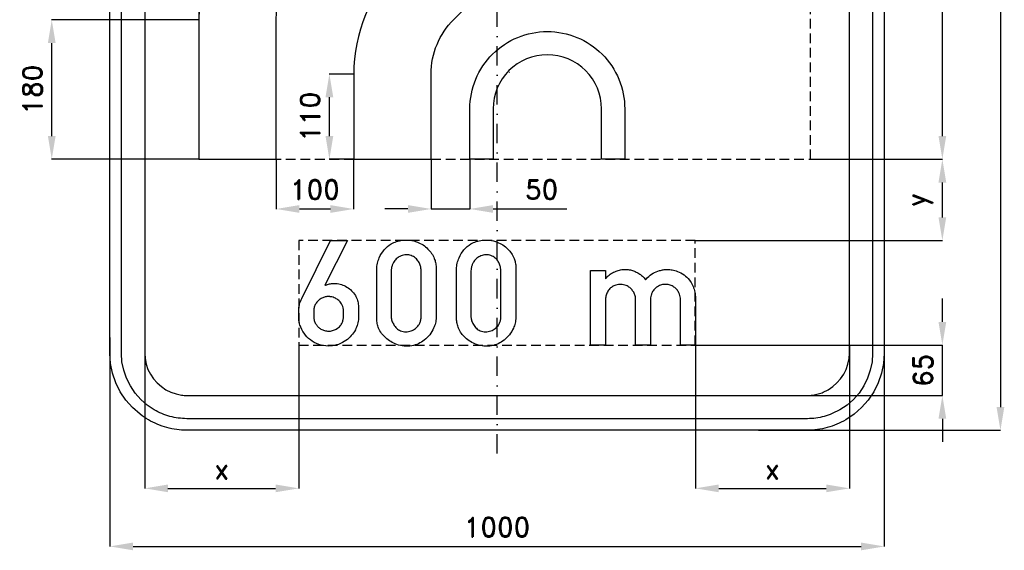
# Model space of a CAD drawing. Header units: millimetres. Extents: x -691 to 655, y -905 to 1016.
# Tile 1 of 2: x -616 to 655, y -905 to -220. Entities that reach past the tile are written whole.
import ezdxf

# ---------------------------------------------------------------- set-up
doc = ezdxf.new("R2010")
doc.units = ezdxf.units.MM
doc.header["$LTSCALE"] = 5
doc.linetypes.add('ČERCHOVANÁX2', pattern=[2, 1, -0.5, 0, -0.5])
doc.linetypes.add('ČÁRKOVANÁX2', pattern=[1.5, 1, -0.5])
doc.layers.add('Kóty', color=2, linetype='Continuous')
doc.layers.add('Značka', color=7, linetype='Continuous')
doc.styles.get("Standard").update_dxf_attribs({"font": 'romand.shx', "height": 25})
doc.dimstyles.get("Standard").update_dxf_attribs({"dimtxt": 25, "dimasz": 30, "dimexe": 0.18, "dimexo": 0.0625, "dimgap": 12.5, "dimtad": 1, "dimdec": 0, "dimzin": 0, "dimdsep": 46, "dimtxsty": 'Standard', "dimcen": 0.09, "dimadec": 0, "dimazin": 0, "dimtfac": 1, "dimtdec": 0, "dimtofl": 0, "dimtmove": 0, "dimatfit": 3, "dimfxl": 1, "dimtolj": 1, "dimtzin": 0, "dimarcsym": 0})

# ---------------------------------------------------------------- blocks, each defined once
blk = doc.blocks.new('*D0')
at = {"layer": 'Defpoints', "color": 0, "transparency": 16777216}
for p in [(-500, -630.3), (500, -630.3), (500, -900)]:
    blk.add_point(p, dxfattribs=at)
at = {"layer": 'Kóty', "color": 0, "lineweight": -2, "transparency": 16777216}
for p, q in [((-500, -630.3), (-500, -900.2)), ((500, -630.3), (500, -900.2)), ((-470, -900), (470, -900))]:
    blk.add_line(p, q, dxfattribs=at)
at = {"layer": 'Kóty', "color": 0, "transparency": 16777216}
for points in [[(-470, -895), (-470, -905), (-500, -900)], [(470, -895), (470, -905), (500, -900)]]:
    blk.add_solid(points, dxfattribs=at)
at = {"layer": 'Kóty', "color": 0, "transparency": 16777216, "insert": (0, -875), "char_height": 25, "attachment_point": 5}
blk.add_mtext('\\A1;1000', dxfattribs=at)
blk = doc.blocks.new('*D1')
at = {"layer": 'Defpoints', "color": 0, "transparency": 16777216}
for p in [(256.1, -640), (575, -640), (350.1, -705)]:
    blk.add_point(p, dxfattribs=at)
at = {"layer": 'Kóty', "color": 0, "lineweight": -2, "transparency": 16777216}
for p, q in [((575, -610), (575, -580)), ((256.2, -640), (575.2, -640)), ((350.2, -705), (575.2, -705)), ((575, -735), (575, -765))]:
    blk.add_line(p, q, dxfattribs=at)
at = {"layer": 'Kóty', "color": 0, "transparency": 16777216}
for points in [[(570, -610), (580, -610), (575, -640)], [(570, -735), (580, -735), (575, -705)]]:
    blk.add_solid(points, dxfattribs=at)
at = {"layer": 'Kóty', "color": 0, "transparency": 16777216, "insert": (550, -672.5), "char_height": 25, "attachment_point": 5, "rotation": 90}
blk.add_mtext('\\A1;65', dxfattribs=at)
blk = doc.blocks.new('*D2')
at = {"layer": 'Defpoints', "color": 0, "transparency": 16777216}
for p in [(368.1, 750), (337.4, -750), (650, -750)]:
    blk.add_point(p, dxfattribs=at)
at = {"layer": 'Kóty', "color": 0, "lineweight": -2, "transparency": 16777216}
for p, q in [((368.2, 750), (650.2, 750)), ((650, 720), (650, -720)), ((337.5, -750), (650.2, -750))]:
    blk.add_line(p, q, dxfattribs=at)
at = {"layer": 'Kóty', "color": 0, "transparency": 16777216}
for points in [[(645, 720), (655, 720), (650, 750)], [(645, -720), (655, -720), (650, -750)]]:
    blk.add_solid(points, dxfattribs=at)
at = {"layer": 'Kóty', "color": 0, "transparency": 16777216, "insert": (625, 0), "char_height": 25, "attachment_point": 5, "rotation": 90}
blk.add_mtext('\\A1;1500', dxfattribs=at)
blk = doc.blocks.new('*D4')
at = {"layer": 'Defpoints', "color": 0, "transparency": 16777216}
for p in [(-575, -220), (-385.1, -220), (-385.1, -400)]:
    blk.add_point(p, dxfattribs=at)
at = {"layer": 'Kóty', "color": 0, "lineweight": -2, "transparency": 16777216}
for p, q in [((-385.2, -220), (-575.2, -220)), ((-575, -370), (-575, -250)), ((-385.2, -400), (-575.2, -400))]:
    blk.add_line(p, q, dxfattribs=at)
at = {"layer": 'Kóty', "color": 0, "transparency": 16777216}
for points in [[(-580, -250), (-570, -250), (-575, -220)], [(-580, -370), (-570, -370), (-575, -400)]]:
    blk.add_solid(points, dxfattribs=at)
at = {"layer": 'Kóty', "color": 0, "transparency": 16777216, "insert": (-600, -310), "char_height": 25, "attachment_point": 5, "rotation": 90}
blk.add_mtext('\\A1;180', dxfattribs=at)
blk = doc.blocks.new('*D5')
at = {"layer": 'Defpoints', "color": 0, "transparency": 16777216}
for p in [(-216.5, -290), (-185.1, -290), (-185.1, -400)]:
    blk.add_point(p, dxfattribs=at)
at = {"layer": 'Kóty', "color": 0, "lineweight": -2, "transparency": 16777216}
for p, q in [((-185.2, -290), (-216.7, -290)), ((-216.5, -370), (-216.5, -320)), ((-185.2, -400), (-216.7, -400))]:
    blk.add_line(p, q, dxfattribs=at)
at = {"layer": 'Kóty', "color": 0, "transparency": 16777216}
for points in [[(-221.5, -320), (-211.5, -320), (-216.5, -290)], [(-221.5, -370), (-211.5, -370), (-216.5, -400)]]:
    blk.add_solid(points, dxfattribs=at)
at = {"layer": 'Kóty', "color": 0, "transparency": 16777216, "insert": (-241.5, -345), "char_height": 25, "attachment_point": 5, "rotation": 90}
blk.add_mtext('\\A1;110', dxfattribs=at)
blk = doc.blocks.new('*D6')
at = {"layer": 'Defpoints', "color": 0, "transparency": 16777216}
for p in [(-285.1, -400), (-185.2, -400), (-185.2, -464.2)]:
    blk.add_point(p, dxfattribs=at)
at = {"layer": 'Kóty', "color": 0, "lineweight": -2, "transparency": 16777216}
for p, q in [((-285.1, -400.1), (-285.1, -464.4)), ((-185.2, -400.1), (-185.2, -464.4)), ((-255.1, -464.2), (-215.2, -464.2))]:
    blk.add_line(p, q, dxfattribs=at)
at = {"layer": 'Kóty', "color": 0, "transparency": 16777216}
for points in [[(-255.1, -459.2), (-255.1, -469.2), (-285.1, -464.2)], [(-215.2, -459.2), (-215.2, -469.2), (-185.2, -464.2)]]:
    blk.add_solid(points, dxfattribs=at)
at = {"layer": 'Kóty', "color": 0, "transparency": 16777216, "insert": (-235.2, -439.2), "char_height": 25, "attachment_point": 5}
blk.add_mtext('\\A1;100', dxfattribs=at)
blk = doc.blocks.new('*D7')
at = {"layer": 'Defpoints', "color": 0, "transparency": 16777216}
for p in [(-85.1, -400), (-35.1, -400), (-35.1, -464.2)]:
    blk.add_point(p, dxfattribs=at)
at = {"layer": 'Kóty', "color": 0, "lineweight": -2, "transparency": 16777216}
for p, q in [((-85.1, -400.1), (-85.1, -464.4)), ((-35.1, -400.1), (-35.1, -464.4)), ((-115.1, -464.2), (-145.1, -464.2)), ((-5.1, -464.2), (90.3, -464.2))]:
    blk.add_line(p, q, dxfattribs=at)
at = {"layer": 'Kóty', "color": 0, "transparency": 16777216}
for points in [[(-115.1, -459.2), (-115.1, -469.2), (-85.1, -464.2)], [(-5.1, -459.2), (-5.1, -469.2), (-35.1, -464.2)]]:
    blk.add_solid(points, dxfattribs=at)
at = {"layer": 'Kóty', "color": 0, "transparency": 16777216, "insert": (57.6, -439.2), "char_height": 25, "attachment_point": 5}
blk.add_mtext('\\A1;50', dxfattribs=at)
blk = doc.blocks.new('*D15')
at = {"layer": 'Defpoints', "color": 0, "transparency": 16777216}
for p in [(404.9, -400), (575, -400), (256, -505)]:
    blk.add_point(p, dxfattribs=at)
at = {"layer": 'Kóty', "color": 0, "lineweight": -2, "transparency": 16777216}
for p, q in [((404.9, -400), (575.2, -400)), ((575, -475), (575, -430)), ((256.1, -505), (575.2, -505))]:
    blk.add_line(p, q, dxfattribs=at)
at = {"layer": 'Kóty', "color": 0, "transparency": 16777216}
for points in [[(570, -430), (580, -430), (575, -400)], [(570, -475), (580, -475), (575, -505)]]:
    blk.add_solid(points, dxfattribs=at)
at = {"layer": 'Kóty', "color": 0, "transparency": 16777216, "insert": (545.8, -452.5), "char_height": 25, "attachment_point": 5, "rotation": 90}
blk.add_mtext('\\A1;y', dxfattribs=at)
blk = doc.blocks.new('*D20')
at = {"layer": 'Defpoints', "color": 0, "transparency": 16777216}
for p in [(-256.029, -639.986), (-455, -650), (-256.029, -825)]:
    blk.add_point(p, dxfattribs=at)
at = {"layer": 'Kóty', "color": 0, "lineweight": -2, "transparency": 16777216}
for p, q in [((-256.029, -640.0485), (-256.029, -825.18)), ((-455, -650.0625), (-455, -825.18)), ((-425, -825), (-286.029, -825))]:
    blk.add_line(p, q, dxfattribs=at)
at = {"layer": 'Kóty', "color": 0, "transparency": 16777216}
for points in [[(-425, -820), (-425, -830), (-455, -825)], [(-286.029, -820), (-286.029, -830), (-256.029, -825)]]:
    blk.add_solid(points, dxfattribs=at)
at = {"layer": 'Kóty', "color": 0, "transparency": 16777216, "insert": (-355.5145, -800), "char_height": 25, "attachment_point": 5}
blk.add_mtext('\\A1;x', dxfattribs=at)
blk = doc.blocks.new('*D21')
at = {"layer": 'Defpoints', "color": 0, "transparency": 16777216}
for p in [(256.1615, -640.0485), (455, -640.0485), (455, -825)]:
    blk.add_point(p, dxfattribs=at)
at = {"layer": 'Kóty', "color": 0, "lineweight": -2, "transparency": 16777216}
for p, q in [((256.1615, -640.111), (256.1615, -825.18)), ((455, -640.111), (455, -825.18)), ((286.1615, -825), (425, -825))]:
    blk.add_line(p, q, dxfattribs=at)
at = {"layer": 'Kóty', "color": 0, "transparency": 16777216}
for points in [[(286.1615, -820), (286.1615, -830), (256.1615, -825)], [(425, -820), (425, -830), (455, -825)]]:
    blk.add_solid(points, dxfattribs=at)
at = {"layer": 'Kóty', "color": 0, "transparency": 16777216, "insert": (355.58075, -800), "char_height": 25, "attachment_point": 5}
blk.add_mtext('\\A1;x', dxfattribs=at)
blk = doc.blocks.new('*D23')
at = {"layer": 'Defpoints', "color": 0, "transparency": 16777216}
for p in [(404.9, 600), (575, 600), (404.9, -400)]:
    blk.add_point(p, dxfattribs=at)
at = {"layer": 'Kóty', "color": 0, "lineweight": -2, "transparency": 16777216}
for p, q in [((405, 600), (575.2, 600)), ((575, -370), (575, 570)), ((405, -400), (575.2, -400))]:
    blk.add_line(p, q, dxfattribs=at)
at = {"layer": 'Kóty', "color": 0, "transparency": 16777216}
for points in [[(570, 570), (580, 570), (575, 600)], [(570, -370), (580, -370), (575, -400)]]:
    blk.add_solid(points, dxfattribs=at)
at = {"layer": 'Kóty', "color": 0, "transparency": 16777216, "insert": (550, 100), "char_height": 25, "attachment_point": 5, "rotation": 90}
blk.add_mtext('\\A1;1000', dxfattribs=at)

msp = doc.modelspace()

# ---------------------------------------------------------------- linework, layer by layer
at = {"layer": 'Kóty'}
for p, q in [((15.8, -287.5), (16, -287.5)), ((15.9, -287.6), (15.9, -287.4))]:
    msp.add_line(p, q, dxfattribs=at)
for points in [[(-85.1, -464.2), (-35.1, -464.2)], [(575, -705), (575, -640)]]:
    msp.add_lwpolyline(points, dxfattribs=at)
at = {"layer": 'Značka', "color": 6, "linetype": 'ČERCHOVANÁX2', "ltscale": 5}
msp.add_lwpolyline([(0, -780), (0, 780)], dxfattribs=at)
msp.add_lwpolyline([(0, -780), (0, 780)], dxfattribs=at)
at = {"layer": 'Značka', "color": 5}
for points in [[(-400, -750), (-400.4, -750), (-400.8, -750, -0.032179), (-413.7, -749.1, -0.035424), (-426.4, -746.5, -0.036246), (-438.7, -742.3, -0.034396), (-450.2, -736.5, -0.033694), (-461, -729.3), (-470.7, -720.7), (-479.3, -711), (-486.5, -700.2), (-492.3, -688.7), (-496.5, -676.4), (-499.1, -663.7), (-500, -650.8), (-500, -650.4), (-500, -650), (-500, 650)], [(-400, -735), (-400.3, -735), (-400.7, -735, -0.032173), (-411.6, -734.2, -0.035444), (-422.4, -732, -0.036258), (-432.9, -728.5, -0.034455), (-442.7, -723.5), (-451.9, -717.4), (-460.1, -710.1), (-467.4, -701.9), (-473.5, -692.7), (-478.4, -682.9), (-482, -672.4), (-484.3, -661.6), (-485, -650.7), (-485, -650.3), (-485, -650), (-485, 650)], [(-455, 650), (-455, -650), (-455, -650.2), (-455, -650.4), (-454.5, -657.5), (-453, -664.5), (-450.8, -671.3), (-447.6, -677.6), (-443.6, -683.6), (-438.9, -688.9), (-433.5, -693.6), (-427.6, -697.6), (-421.3, -700.7), (-414.5, -703.1, 0.034136), (-407.5, -704.5, 0.036757), (-400.4, -705), (-400.2, -705), (-400, -705)], [(500, 650), (500, -650), (500, -650.4), (500, -650.8), (499.1, -663.7), (496.5, -676.4), (492.3, -688.7), (486.5, -700.2), (479.3, -711), (470.7, -720.7), (461, -729.3), (450.2, -736.5, -0.034044), (438.6, -742.3, -0.033376), (426.4, -746.5, -0.034135), (413.7, -749.1, -0.036747), (400.8, -750), (400.4, -750), (400, -750), (-400, -750)], [(-400, -705), (400, -705), (400.2, -705), (400.4, -705, 0.032183), (407.5, -704.5, 0.035436), (414.5, -703.1, 0.036251), (421.3, -700.8), (427.6, -697.6), (433.5, -693.6), (438.9, -688.9), (443.6, -683.6), (447.6, -677.6), (450.8, -671.3), (453, -664.5), (454.5, -657.5), (455, -650.4), (455, -650.2), (455, -650), (455, 650)], [(485, 650), (485, -650), (485, -650.3), (485, -650.7), (484.2, -661.6), (482, -672.4), (478.5, -682.9), (473.5, -692.7), (467.4, -701.9), (460.1, -710.1), (451.9, -717.4), (442.7, -723.5), (432.9, -728.4, -0.033391), (422.4, -732, -0.034128), (411.6, -734.3, -0.036747), (400.7, -735), (400.3, -735), (400, -735), (-400, -735)], [(-193.2, -505), (-222.2, -562.7, -0.003001), (-220.5, -562.2, -0.008985), (-218.9, -561.7, -0.039141), (-213.6, -560.6, -0.045943), (-208.2, -560.5, -0.066128), (-200.9, -561.8, -0.062058), (-194, -565, -0.06447), (-187.8, -569.7, -0.06745), (-183, -575.9, -0.060647), (-180.2, -582.2, -0.062967), (-179, -589), (-178.9, -589.7), (-178.9, -590.5), (-178.9, -603.5), (-178.9, -604.5), (-178.9, -605.4, -0.057602), (-180.2, -613, -0.056114), (-183, -620.2, -0.065552), (-188.2, -627.8, -0.061129), (-195.2, -634, -0.069333), (-204.6, -639, -0.074502), (-215, -641.1, -0.086606), (-227.3, -640, -0.08533), (-238.6, -634.9, -0.080119), (-247.4, -627.1, -0.076176), (-253.4, -617, -0.044511), (-255.3, -611.2, -0.055004), (-256.1, -605.2), (-256.1, -604.3), (-256.1, -603.5), (-256.1, -594.5), (-256, -593.8), (-256, -593, -0.015257), (-255.6, -590, -0.023882), (-254.9, -587, -0.024154), (-254.1, -584.2, -0.019814), (-253, -581.5), (-252.6, -580.6), (-252.2, -579.7), (-215, -505), (-193.2, -505)], [(-155.3, -544.1), (-155.3, -542.9), (-155.3, -541.7, -0.049022), (-154.4, -534.3, -0.049993), (-152.1, -527.2, -0.079538), (-145.8, -517, -0.089085), (-136.7, -509.4, -0.059795), (-129.8, -506.2, -0.052017), (-122.2, -504.6, -0.062017), (-112.4, -504.6, -0.064499), (-102.9, -507, -0.055438), (-95.5, -510.7, -0.055482), (-89.2, -515.9, -0.051107), (-84.5, -521.5, -0.054896), (-81.1, -528, -0.045236), (-79.4, -533.5, -0.045981), (-78.7, -539.3, -0.0123), (-78.7, -541.3), (-78.7, -543.3), (-78.7, -602.1), (-78.7, -603.3), (-78.7, -604.5, -0.051778), (-79.6, -611.5, -0.049695), (-81.9, -618.2, -0.066797), (-87, -626.7, -0.065904), (-94, -633.5, -0.0611), (-101.6, -638.2, -0.064143), (-110.1, -640.8, -0.069661), (-119.9, -641.3, -0.06745), (-129.5, -639.2, -0.056809), (-137.2, -635.5, -0.049586), (-144, -630.3, -0.048054), (-149.1, -624.8, -0.065884), (-152.9, -618.2, -0.05477), (-154.6, -612.3, -0.04236), (-155.3, -606.2), (-155.3, -604.1), (-155.3, -602.1), (-155.3, -544.1)], [(-52.3, -544.1), (-52.3, -542.9), (-52.3, -541.7, -0.049022), (-51.4, -534.3, -0.049993), (-49, -527.2, -0.079538), (-42.8, -517, -0.089085), (-33.7, -509.4, -0.059795), (-26.8, -506.2, -0.052017), (-19.2, -504.6, -0.062017), (-9.4, -504.6, -0.064499), (0.1, -507, -0.05544), (7.5, -510.7, -0.055487), (13.8, -515.9, -0.051106), (18.5, -521.5, -0.054889), (21.9, -528, -0.045226), (23.6, -533.5, -0.045981), (24.3, -539.3), (24.3, -541.3), (24.3, -543.3), (24.3, -602.1), (24.3, -603.3), (24.3, -604.5, -0.051778), (23.4, -611.5, -0.049683), (21.1, -618.2, -0.066797), (16.1, -626.7, -0.065904), (9, -633.5, -0.0611), (1.4, -638.2, -0.064143), (-7.1, -640.8, -0.069661), (-16.9, -641.3, -0.06745), (-26.5, -639.2, -0.056809), (-34.2, -635.5, -0.049586), (-41, -630.3, -0.048054), (-46.1, -624.8, -0.065884), (-49.8, -618.2, -0.05477), (-51.6, -612.3, -0.04236), (-52.3, -606.2), (-52.3, -604.1), (-52.3, -602.1), (-52.3, -544.1)], [(-136.7, -544.1), (-136.7, -602.1), (-136.7, -602.9), (-136.7, -603.7, 0.073867), (-135.8, -608.7, 0.059513), (-133.5, -613.4, 0.070723), (-129.7, -618.2, 0.094581), (-124.6, -621.5, 0.108403), (-117.9, -622.8, 0.087555), (-110.9, -621.5, 0.078161), (-105.5, -618.6, 0.088163), (-101.3, -614.2, 0.06177), (-99.3, -610.5, 0.061186), (-98.3, -606.5, 0.025171), (-98.1, -604.3), (-98.1, -602.1), (-98.1, -544.1), (-98.2, -542.2, 0.016508), (-98.4, -540.3, 0.058315), (-99.7, -535.5, 0.064731), (-102.1, -531.2, 0.088092), (-106.7, -526.6, 0.09789), (-112.5, -523.9, 0.099847), (-119.1, -523.5, 0.088272), (-125.4, -525.5, 0.07416), (-130.1, -528.7, 0.07567), (-133.6, -533.1, 0.052593), (-135.3, -536.7, 0.046072), (-136.3, -540.6, 0.014312), (-136.6, -542.4), (-136.7, -544.1)], [(-33.7, -544.1), (-33.7, -602.1), (-33.7, -602.9), (-33.7, -603.7, 0.073867), (-32.8, -608.7, 0.059513), (-30.5, -613.4, 0.070723), (-26.7, -618.2, 0.094581), (-21.6, -621.5, 0.108403), (-14.9, -622.8, 0.087555), (-7.9, -621.5, 0.078161), (-2.4, -618.6, 0.088163), (1.7, -614.2, 0.06177), (3.7, -610.5, 0.061186), (4.7, -606.5, 0.025171), (4.9, -604.3), (5, -602.1), (5, -544.1), (4.8, -542.2), (4.6, -540.3, 0.058315), (3.3, -535.5, 0.064731), (0.9, -531.2, 0.088092), (-3.6, -526.6, 0.09789), (-9.5, -523.9, 0.099847), (-16.1, -523.5, 0.088272), (-22.4, -525.5, 0.07416), (-27.1, -528.7, 0.07567), (-30.6, -533.1, 0.052593), (-32.3, -536.7, 0.046072), (-33.3, -540.6), (-33.6, -542.4), (-33.7, -544.1)], [(120.7, -640), (120.7, -543.5), (140.1, -543.5), (140.1, -554.3), (141.2, -553.1), (142.2, -551.9, -0.053803), (147.5, -547.6, -0.054632), (153.6, -544.6, -0.049768), (159.4, -542.8, -0.049909), (165.5, -542.3, -0.044598), (170.8, -542.7, -0.045341), (176.1, -544.1, -0.041529), (180.8, -546.2, -0.034768), (185.3, -549, -0.023463), (187.7, -550.9, -0.033521), (189.9, -553.1), (190.9, -554.3), (191.8, -555.6), (193, -554.2), (194.2, -552.9, -0.072058), (201.4, -547.3, -0.066464), (209.9, -543.8, -0.035522), (214.7, -542.7, -0.03584), (219.5, -542.3, -0.050517), (226.3, -542.9, -0.04965), (233, -544.8, -0.068282), (241.5, -549.3, -0.073293), (248.3, -556, -0.056857), (252.3, -562.4, -0.048826), (254.9, -569.4), (255.5, -572, -0.025007), (255.9, -574.6), (256, -575.8), (256.1, -577), (256.1, -640), (236.7, -640), (236.7, -580.9), (236.7, -580.2), (236.7, -579.4, 0.05024), (236.1, -575.8, 0.050918), (234.8, -572.4, 0.067721), (232.1, -568.3, 0.066938), (228.4, -565, 0.073527), (223.6, -562.6, 0.07432), (218.2, -561.6, 0.080738), (212.4, -562.2, 0.080674), (207, -564.6, 0.070513), (203.1, -567.8, 0.075393), (200.3, -571.9, 0.05074), (199, -575.4, 0.032993), (198.2, -579.1), (198.2, -579.6), (198.1, -580.1), (198.1, -640), (178.8, -640), (178.8, -580.5), (178.7, -579.7), (178.7, -578.9, 0.073752), (177.6, -574.1, 0.069027), (175.1, -569.7, 0.074719), (171.4, -565.8, 0.07378), (166.6, -563.1, 0.089058), (160, -561.6, 0.093655), (153.3, -562.5, 0.07331), (148.7, -564.7, 0.071135), (144.9, -568, 0.077014), (141.8, -572.8, 0.07798), (140.3, -578.3), (140.2, -579.1), (140.1, -579.8), (140.1, -640), (120.7, -640)], [(-236.8, -595.6), (-236.8, -603.6), (-236.8, -604.2), (-236.7, -604.8, 0.046132), (-235.6, -609.3, 0.065932), (-233.5, -613.5, 0.065632), (-230.8, -616.7, 0.058915), (-227.4, -619.3, 0.067219), (-222.8, -621.2, 0.069356), (-217.8, -621.9, 0.072189), (-212.5, -621.3, 0.068715), (-207.6, -619.2, 0.044878), (-204.9, -617.3, 0.047768), (-202.5, -615, 0.063448), (-200.1, -611.3, 0.065646), (-198.7, -607.1, 0.021287), (-198.4, -605.3), (-198.2, -603.5), (-198.2, -595.7), (-198.3, -594.7), (-198.4, -593.8, 0.051259), (-199.3, -590, 0.055516), (-201, -586.5, 0.074999), (-204.4, -582.4, 0.072367), (-208.8, -579.4, 0.044085), (-211.7, -578.2, 0.043726), (-214.8, -577.5, 0.018561), (-216.1, -577.4, 0.017911), (-217.5, -577.3, 0.057598), (-221.9, -577.8, 0.060857), (-226.1, -579.3, 0.06927), (-230.3, -582, 0.070569), (-233.5, -585.7, 0.064056), (-235.7, -589.8, 0.060756), (-236.7, -594.3), (-236.8, -594.9), (-236.8, -595.6)]]:
    msp.add_lwpolyline(points, format="xyb", dxfattribs=at)
at = {"layer": 'Značka', "color": 6, "linetype": 'ČÁRKOVANÁX2', "ltscale": 2.5}
for points in [[(-385.1, -400), (404.9, -400), (404.9, 600), (-385.1, 600)], [(-256, -640), (256, -640), (256, -505), (-256, -505)]]:
    msp.add_lwpolyline(points, close=True, dxfattribs=at)
at = {"layer": 'Značka', "color": 5}
for points in [[(273.6, 596.9), (156.7, 443.3, 0.707858), (165, 430.7), (230, 446.7), (230, 249.4, -0.198912), (200.7, 178.7), (-126.6, -148.6, 0.198912), (-185.1, -290), (-185.1, -400), (-85.1, -400), (-85.1, -290, -0.198912), (-55.9, -219.3), (271.4, 108, 0.198912), (330, 249.4), (330, 446.7), (394.9, 430.7, 0.707858), (403.2, 443.3), (286.3, 596.9, 0.495587)], [(-246.1, -72, -0.002477), (-247.9, -71.2, -0.034334), (-272.4, -58.7, -0.034334), (-295.1, -43.2, -0.034334), (-315.4, -24.7, -0.021301), (-326.9, -12.1, 0.137495), (-385.1, -220), (-385.1, -400), (-285.1, -400), (-285.1, -220, -0.129691)], [(-5.1, -335), (-5.1, -370), (-5.1, -400), (-35.1, -400), (-35.1, -335, -0.414214), (64.9, -235), (64.9, -235, -0.414214), (164.9, -335), (164.9, -400), (134.9, -400), (134.9, -370), (134.9, -335, 0.414214), (64.9, -265, 0.414214)]]:
    msp.add_lwpolyline(points, format="xyb", close=True, dxfattribs=at)

# ---------------------------------------------------------------- dimensions: what is measured, and where the dimension line sits
at = {"layer": 'Kóty'}
for base, p1, p2, picture, middle in [((650, -750), (368.1, 750), (337.4, -750), '*D2', (625, 0)), ((575, 600), (404.9, -400), (404.9, 600), '*D23', (550, 100)), ((-575, -220), (-385.1, -400), (-385.1, -220), '*D4', (-600, -310)), ((-216.5, -290), (-185.1, -400), (-185.1, -290), '*D5', (-241.5, -345)), ((575, -640), (350.1, -705), (256.1, -640), '*D1', (550, -672.5))]:
    dim = msp.add_linear_dim(base=base, p1=p1, p2=p2, angle=90, dimstyle='Standard', dxfattribs=at)
    dim.commit()
    dim.dimension.update_dxf_attribs({"geometry": picture, "text_midpoint": middle})
for base, p1, p2, picture, middle in [((-185.2, -464.2), (-285.1, -400), (-185.2, -400), '*D6', (-235.2, -439.2)), ((-35.1, -464.2), (-85.1, -400), (-35.1, -400), '*D7', (57.6, -439.2)), ((500, -900), (-500, -630.3), (500, -630.3), '*D0', (0, -875))]:
    dim = msp.add_linear_dim(base=base, p1=p1, p2=p2, dimstyle='Standard', dxfattribs=at)
    dim.commit()
    dim.dimension.update_dxf_attribs({"geometry": picture, "text_midpoint": middle})
dim = msp.add_linear_dim(base=(575, -400), p1=(256, -505), p2=(404.9, -400), angle=90, text='y', dimstyle='Standard', dxfattribs=at)
dim.commit()
dim.dimension.update_dxf_attribs({"geometry": '*D15', "text_midpoint": (545.8, -452.5)})
for base, p1, p2, picture, middle in [((-256, -825), (-455, -650), (-256, -640), '*D20', (-355.5, -800)), ((455, -825), (256.2, -640), (455, -640), '*D21', (355.6, -800))]:
    dim = msp.add_linear_dim(base=base, p1=p1, p2=p2, text='x', dimstyle='Standard', dxfattribs=at)
    dim.commit()
    dim.dimension.update_dxf_attribs({"geometry": picture, "text_midpoint": middle})

doc.saveas('drawing.dxf')
